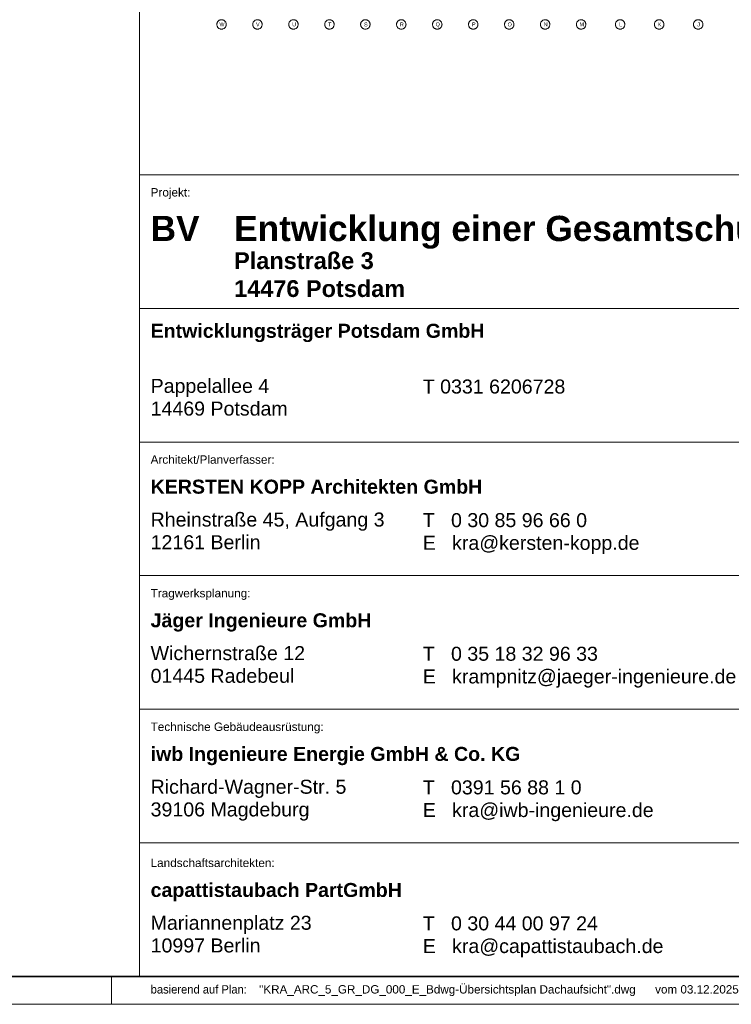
# Model space of a CAD drawing. Extents: x -720 to 300, y 62 to 1112.
# Tile 17 of 60: x 94 to 222, y 62 to 239. Entities that reach past the tile are written whole.
import ezdxf
from ezdxf.lldxf.tags import DXFTag

# ---------------------------------------------------------------- set-up
doc = ezdxf.new("R2010")
doc.units = 0
for name, color, linetype, lineweight in [('iwb_Plankopf Linie', 7, 'Continuous', 13), ('iwb_Plankopf Rahmen', 7, 'Continuous', 35), ('iwb_Plankopf Text', 7, 'Continuous', 18), ('PK_LP_Achsen', 7, 'STRICHPUNKT2', 5)]:
    doc.layers.add(name, color=color, linetype=linetype, lineweight=lineweight)
doc.layers.add('PK_LP_T06', color=7, linetype='Continuous', lineweight=9, true_color=0xb2b200)
doc.styles.add('Plankopf', font='arial.ttf')
doc.styles.get("Standard").update_dxf_attribs({"font": 'ARIALN.TTF'})
tags = doc.linetypes.add('STRICHPUNKT2', pattern=[12.7, 6.35, -3.175, 0, -3.175]).pattern_tags.tags
tags[10:11] = [DXFTag(74, 4), DXFTag(75, 0), DXFTag(340, '0'), DXFTag(46, 0.0), DXFTag(50, 0.0), DXFTag(44, 0.0), DXFTag(45, 0.0)]
tags[8:9] = [DXFTag(74, 4), DXFTag(75, 0), DXFTag(340, '0'), DXFTag(46, 0.0), DXFTag(50, 0.0), DXFTag(44, 0.0), DXFTag(45, 0.0)]
tags[6:7] = [DXFTag(74, 4), DXFTag(75, 0), DXFTag(340, '0'), DXFTag(46, 0.0), DXFTag(50, 0.0), DXFTag(44, 0.0), DXFTag(45, 0.0)]
tags[4:5] = [DXFTag(74, 4), DXFTag(75, 0), DXFTag(340, '0'), DXFTag(46, 0.0), DXFTag(50, 0.0), DXFTag(44, 0.0), DXFTag(45, 0.0)]

# ---------------------------------------------------------------- blocks, each defined once
blk = doc.blocks.new('Blockreferenz-A06DN9TZMF')
at = {"layer": 'PK_LP_Achsen', "linetype": 'ByBlock', "ltscale": 0.13}
for p, q in [((129.28, 238.69), (129.3, 238.77)), ((129.3, 238.77), (129.34, 238.84)), ((129.34, 238.84), (129.38, 238.91)), ((129.38, 238.91), (129.43, 238.98)), ((129.43, 238.98), (129.49, 239.04)), ((129.49, 239.04), (129.55, 239.1)), ((129.55, 239.1), (129.62, 239.15)), ((129.62, 239.15), (129.69, 239.19)), ((129.69, 239.19), (129.76, 239.23)), ((129.76, 239.23), (129.84, 239.25)), ((129.84, 239.25), (129.92, 239.27)), ((129.92, 239.27), (130.01, 239.29)), ((130.01, 239.29), (130.09, 239.29)), ((130.09, 239.29), (130.17, 239.29)), ((130.17, 239.29), (130.25, 239.27)), ((130.25, 239.27), (130.34, 239.25)), ((130.34, 239.25), (130.41, 239.23)), ((130.41, 239.23), (130.49, 239.19)), ((130.49, 239.19), (130.56, 239.15)), ((130.56, 239.15), (130.63, 239.1)), ((130.63, 239.1), (130.69, 239.04)), ((130.69, 239.04), (130.75, 238.98)), ((130.75, 238.98), (130.8, 238.91)), ((130.8, 238.91), (130.84, 238.84)), ((130.84, 238.84), (130.87, 238.77)), ((130.87, 238.77), (130.9, 238.69)), ((135.74, 238.69), (135.76, 238.77)), ((135.76, 238.77), (135.8, 238.84)), ((135.8, 238.84), (135.84, 238.91)), ((135.84, 238.91), (135.89, 238.98)), ((135.89, 238.98), (135.95, 239.04)), ((135.95, 239.04), (136.01, 239.1)), ((136.01, 239.1), (136.08, 239.15)), ((136.08, 239.15), (136.15, 239.19)), ((136.15, 239.19), (136.22, 239.23)), ((136.22, 239.23), (136.3, 239.25)), ((136.3, 239.25), (136.38, 239.27)), ((136.38, 239.27), (136.47, 239.29)), ((136.47, 239.29), (136.55, 239.29)), ((136.55, 239.29), (136.63, 239.29)), ((136.63, 239.29), (136.71, 239.27)), ((136.71, 239.27), (136.8, 239.25)), ((136.8, 239.25), (136.87, 239.23)), ((136.87, 239.23), (136.95, 239.19)), ((136.95, 239.19), (137.02, 239.15)), ((137.02, 239.15), (137.09, 239.1)), ((137.09, 239.1), (137.15, 239.04)), ((137.15, 239.04), (137.21, 238.98)), ((137.21, 238.98), (137.26, 238.91)), ((137.26, 238.91), (137.3, 238.84)), ((137.3, 238.84), (137.33, 238.77)), ((137.33, 238.77), (137.36, 238.69)), ((142.2, 238.69), (142.22, 238.77)), ((142.22, 238.77), (142.26, 238.84)), ((142.26, 238.84), (142.3, 238.91)), ((142.3, 238.91), (142.35, 238.98)), ((142.35, 238.98), (142.41, 239.04)), ((142.41, 239.04), (142.47, 239.1)), ((142.47, 239.1), (142.54, 239.15)), ((142.54, 239.15), (142.61, 239.19)), ((142.61, 239.19), (142.68, 239.23)), ((142.68, 239.23), (142.76, 239.25)), ((142.76, 239.25), (142.84, 239.27)), ((142.84, 239.27), (142.93, 239.29)), ((142.93, 239.29), (143.01, 239.29)), ((143.01, 239.29), (143.09, 239.29)), ((143.09, 239.29), (143.17, 239.27)), ((143.17, 239.27), (143.26, 239.25)), ((143.26, 239.25), (143.33, 239.23)), ((143.33, 239.23), (143.41, 239.19)), ((143.41, 239.19), (143.48, 239.15)), ((143.48, 239.15), (143.55, 239.1)), ((143.55, 239.1), (143.61, 239.04)), ((143.61, 239.04), (143.67, 238.98)), ((143.67, 238.98), (143.72, 238.91)), ((143.72, 238.91), (143.76, 238.84)), ((143.76, 238.84), (143.79, 238.77)), ((143.79, 238.77), (143.82, 238.69)), ((148.66, 238.69), (148.68, 238.77)), ((148.68, 238.77), (148.72, 238.84)), ((148.72, 238.84), (148.76, 238.91)), ((148.76, 238.91), (148.81, 238.98)), ((148.81, 238.98), (148.87, 239.04)), ((148.87, 239.04), (148.93, 239.1)), ((148.93, 239.1), (149, 239.15)), ((149, 239.15), (149.07, 239.19)), ((149.07, 239.19), (149.14, 239.23)), ((149.14, 239.23), (149.22, 239.25)), ((149.22, 239.25), (149.3, 239.27)), ((149.3, 239.27), (149.39, 239.29)), ((149.39, 239.29), (149.47, 239.29)), ((149.47, 239.29), (149.55, 239.29)), ((149.55, 239.29), (149.63, 239.27)), ((149.63, 239.27), (149.72, 239.25)), ((149.72, 239.25), (149.79, 239.23)), ((149.79, 239.23), (149.87, 239.19)), ((149.87, 239.19), (149.94, 239.15)), ((149.94, 239.15), (150.01, 239.1)), ((150.01, 239.1), (150.07, 239.04)), ((150.07, 239.04), (150.13, 238.98)), ((150.13, 238.98), (150.18, 238.91)), ((150.18, 238.91), (150.22, 238.84)), ((150.22, 238.84), (150.25, 238.77)), ((150.25, 238.77), (150.28, 238.69)), ((155.12, 238.69), (155.14, 238.77)), ((155.14, 238.77), (155.18, 238.84)), ((155.18, 238.84), (155.22, 238.91)), ((155.22, 238.91), (155.27, 238.98)), ((155.27, 238.98), (155.33, 239.04)), ((155.33, 239.04), (155.39, 239.1)), ((155.39, 239.1), (155.46, 239.15)), ((155.46, 239.15), (155.53, 239.19)), ((155.53, 239.19), (155.6, 239.23)), ((155.6, 239.23), (155.68, 239.25)), ((155.68, 239.25), (155.76, 239.27)), ((155.76, 239.27), (155.85, 239.29)), ((155.85, 239.29), (155.93, 239.29)), ((155.93, 239.29), (156.01, 239.29)), ((156.01, 239.29), (156.09, 239.27)), ((156.09, 239.27), (156.18, 239.25)), ((156.18, 239.25), (156.25, 239.23)), ((156.25, 239.23), (156.33, 239.19)), ((156.33, 239.19), (156.4, 239.15)), ((156.4, 239.15), (156.47, 239.1)), ((156.47, 239.1), (156.53, 239.04)), ((156.53, 239.04), (156.59, 238.98)), ((156.59, 238.98), (156.64, 238.91)), ((156.64, 238.91), (156.68, 238.84)), ((156.68, 238.84), (156.71, 238.77)), ((156.71, 238.77), (156.74, 238.69)), ((161.58, 238.69), (161.6, 238.77)), ((161.6, 238.77), (161.64, 238.84)), ((161.64, 238.84), (161.68, 238.91)), ((161.68, 238.91), (161.73, 238.98)), ((161.73, 238.98), (161.79, 239.04)), ((161.79, 239.04), (161.85, 239.1)), ((161.85, 239.1), (161.92, 239.15)), ((161.92, 239.15), (161.99, 239.19)), ((161.99, 239.19), (162.06, 239.23)), ((162.06, 239.23), (162.14, 239.25)), ((162.14, 239.25), (162.22, 239.27)), ((162.22, 239.27), (162.31, 239.29)), ((162.31, 239.29), (162.39, 239.29)), ((162.39, 239.29), (162.47, 239.29)), ((162.47, 239.29), (162.55, 239.27)), ((162.55, 239.27), (162.64, 239.25)), ((162.64, 239.25), (162.71, 239.23)), ((162.71, 239.23), (162.79, 239.19)), ((162.79, 239.19), (162.86, 239.15)), ((162.86, 239.15), (162.93, 239.1)), ((162.93, 239.1), (162.99, 239.04)), ((162.99, 239.04), (163.05, 238.98)), ((163.05, 238.98), (163.1, 238.91)), ((163.1, 238.91), (163.14, 238.84)), ((163.14, 238.84), (163.17, 238.77)), ((163.17, 238.77), (163.2, 238.69)), ((168.04, 238.69), (168.06, 238.77)), ((168.06, 238.77), (168.1, 238.84)), ((168.1, 238.84), (168.14, 238.91)), ((168.14, 238.91), (168.19, 238.98)), ((168.19, 238.98), (168.25, 239.04)), ((168.25, 239.04), (168.31, 239.1)), ((168.31, 239.1), (168.38, 239.15)), ((168.38, 239.15), (168.45, 239.19)), ((168.45, 239.19), (168.52, 239.23)), ((168.52, 239.23), (168.6, 239.25)), ((168.6, 239.25), (168.68, 239.27)), ((168.68, 239.27), (168.77, 239.29)), ((168.77, 239.29), (168.85, 239.29)), ((168.85, 239.29), (168.93, 239.29)), ((168.93, 239.29), (169.01, 239.27)), ((169.01, 239.27), (169.1, 239.25)), ((169.1, 239.25), (169.17, 239.23)), ((169.17, 239.23), (169.25, 239.19)), ((169.25, 239.19), (169.32, 239.15)), ((169.32, 239.15), (169.39, 239.1)), ((169.39, 239.1), (169.45, 239.04)), ((169.45, 239.04), (169.51, 238.98)), ((169.51, 238.98), (169.56, 238.91)), ((169.56, 238.91), (169.6, 238.84)), ((169.6, 238.84), (169.63, 238.77)), ((169.63, 238.77), (169.66, 238.69)), ((174.5, 238.69), (174.52, 238.77)), ((174.52, 238.77), (174.56, 238.84)), ((174.56, 238.84), (174.6, 238.91)), ((174.6, 238.91), (174.65, 238.98)), ((174.65, 238.98), (174.71, 239.04)), ((174.71, 239.04), (174.77, 239.1)), ((174.77, 239.1), (174.84, 239.15)), ((174.84, 239.15), (174.91, 239.19)), ((174.91, 239.19), (174.98, 239.23)), ((174.98, 239.23), (175.06, 239.25)), ((175.06, 239.25), (175.14, 239.27)), ((175.14, 239.27), (175.23, 239.29)), ((175.23, 239.29), (175.31, 239.29)), ((175.31, 239.29), (175.39, 239.29)), ((175.39, 239.29), (175.47, 239.27)), ((175.47, 239.27), (175.56, 239.25)), ((175.56, 239.25), (175.63, 239.23)), ((175.63, 239.23), (175.71, 239.19)), ((175.71, 239.19), (175.78, 239.15)), ((175.78, 239.15), (175.85, 239.1)), ((175.85, 239.1), (175.91, 239.04)), ((175.91, 239.04), (175.97, 238.98)), ((175.97, 238.98), (176.02, 238.91)), ((176.02, 238.91), (176.06, 238.84)), ((176.06, 238.84), (176.09, 238.77)), ((176.09, 238.77), (176.12, 238.69)), ((180.96, 238.69), (180.98, 238.77)), ((180.98, 238.77), (181.02, 238.84)), ((181.02, 238.84), (181.06, 238.91)), ((181.06, 238.91), (181.11, 238.98)), ((181.11, 238.98), (181.17, 239.04)), ((181.17, 239.04), (181.23, 239.1)), ((181.23, 239.1), (181.3, 239.15)), ((181.3, 239.15), (181.37, 239.19)), ((181.37, 239.19), (181.44, 239.23)), ((181.44, 239.23), (181.52, 239.25)), ((181.52, 239.25), (181.6, 239.27)), ((181.6, 239.27), (181.69, 239.29)), ((181.69, 239.29), (181.77, 239.29)), ((181.77, 239.29), (181.85, 239.29)), ((181.85, 239.29), (181.93, 239.27)), ((181.93, 239.27), (182.02, 239.25)), ((182.02, 239.25), (182.09, 239.23)), ((182.09, 239.23), (182.17, 239.19)), ((182.17, 239.19), (182.24, 239.15)), ((182.24, 239.15), (182.31, 239.1)), ((182.31, 239.1), (182.37, 239.04)), ((182.37, 239.04), (182.43, 238.98)), ((182.43, 238.98), (182.48, 238.91)), ((182.48, 238.91), (182.52, 238.84)), ((182.52, 238.84), (182.55, 238.77)), ((182.55, 238.77), (182.58, 238.69)), ((187.42, 238.69), (187.44, 238.77)), ((187.44, 238.77), (187.48, 238.84)), ((187.48, 238.84), (187.52, 238.91)), ((187.52, 238.91), (187.57, 238.98)), ((187.57, 238.98), (187.63, 239.04)), ((187.63, 239.04), (187.69, 239.1)), ((187.69, 239.1), (187.76, 239.15)), ((187.76, 239.15), (187.83, 239.19)), ((187.83, 239.19), (187.9, 239.23)), ((187.9, 239.23), (187.98, 239.25)), ((187.98, 239.25), (188.06, 239.27)), ((188.06, 239.27), (188.15, 239.29)), ((188.15, 239.29), (188.23, 239.29)), ((188.23, 239.29), (188.31, 239.29)), ((188.31, 239.29), (188.39, 239.27)), ((188.39, 239.27), (188.48, 239.25)), ((188.48, 239.25), (188.55, 239.23)), ((188.55, 239.23), (188.63, 239.19)), ((188.63, 239.19), (188.7, 239.15)), ((188.7, 239.15), (188.77, 239.1)), ((188.77, 239.1), (188.83, 239.04)), ((188.83, 239.04), (188.89, 238.98)), ((188.89, 238.98), (188.94, 238.91)), ((188.94, 238.91), (188.98, 238.84)), ((188.98, 238.84), (189.01, 238.77)), ((189.01, 238.77), (189.04, 238.69)), ((193.88, 238.69), (193.9, 238.77)), ((193.9, 238.77), (193.94, 238.84)), ((193.94, 238.84), (193.98, 238.91)), ((193.98, 238.91), (194.03, 238.98)), ((194.03, 238.98), (194.09, 239.04)), ((194.09, 239.04), (194.15, 239.1)), ((194.15, 239.1), (194.22, 239.15)), ((194.22, 239.15), (194.29, 239.19)), ((194.29, 239.19), (194.36, 239.23)), ((194.36, 239.23), (194.44, 239.25)), ((194.44, 239.25), (194.52, 239.27)), ((194.52, 239.27), (194.61, 239.29)), ((194.61, 239.29), (194.69, 239.29)), ((194.69, 239.29), (194.77, 239.29)), ((194.77, 239.29), (194.85, 239.27)), ((194.85, 239.27), (194.94, 239.25)), ((194.94, 239.25), (195.01, 239.23)), ((195.01, 239.23), (195.09, 239.19)), ((195.09, 239.19), (195.16, 239.15)), ((195.16, 239.15), (195.23, 239.1)), ((195.23, 239.1), (195.29, 239.04)), ((195.29, 239.04), (195.35, 238.98)), ((195.35, 238.98), (195.4, 238.91)), ((195.4, 238.91), (195.44, 238.84)), ((195.44, 238.84), (195.47, 238.77)), ((195.47, 238.77), (195.5, 238.69)), ((200.89, 238.69), (200.92, 238.77)), ((200.92, 238.77), (200.95, 238.84)), ((200.95, 238.84), (200.99, 238.91)), ((200.99, 238.91), (201.04, 238.98)), ((201.04, 238.98), (201.1, 239.04)), ((201.1, 239.04), (201.16, 239.1)), ((201.16, 239.1), (201.23, 239.15)), ((201.23, 239.15), (201.3, 239.19)), ((201.3, 239.19), (201.38, 239.23)), ((201.38, 239.23), (201.45, 239.25)), ((201.45, 239.25), (201.54, 239.27)), ((201.54, 239.27), (201.62, 239.29)), ((201.62, 239.29), (201.7, 239.29)), ((201.7, 239.29), (201.78, 239.29)), ((201.78, 239.29), (201.87, 239.27)), ((201.87, 239.27), (201.95, 239.25)), ((201.95, 239.25), (202.03, 239.23)), ((202.03, 239.23), (202.1, 239.19)), ((202.1, 239.19), (202.17, 239.15)), ((202.17, 239.15), (202.24, 239.1)), ((202.24, 239.1), (202.3, 239.04)), ((202.3, 239.04), (202.36, 238.98)), ((202.36, 238.98), (202.41, 238.91)), ((202.41, 238.91), (202.45, 238.84)), ((202.45, 238.84), (202.49, 238.77)), ((202.49, 238.77), (202.51, 238.69)), ((207.9, 238.69), (207.93, 238.77)), ((207.93, 238.77), (207.96, 238.84)), ((207.96, 238.84), (208.01, 238.91)), ((208.01, 238.91), (208.06, 238.98)), ((208.06, 238.98), (208.11, 239.04)), ((208.11, 239.04), (208.17, 239.1)), ((208.17, 239.1), (208.24, 239.15)), ((208.24, 239.15), (208.31, 239.19)), ((208.31, 239.19), (208.39, 239.23)), ((208.39, 239.23), (208.47, 239.25)), ((208.47, 239.25), (208.55, 239.27)), ((208.55, 239.27), (208.63, 239.29)), ((208.63, 239.29), (208.71, 239.29)), ((208.71, 239.29), (208.8, 239.29)), ((208.8, 239.29), (208.88, 239.27)), ((208.88, 239.27), (208.96, 239.25)), ((208.96, 239.25), (209.04, 239.23)), ((209.04, 239.23), (209.11, 239.19)), ((209.11, 239.19), (209.19, 239.15)), ((209.19, 239.15), (209.25, 239.1)), ((209.25, 239.1), (209.31, 239.04)), ((209.31, 239.04), (209.37, 238.98)), ((209.37, 238.98), (209.42, 238.91)), ((209.42, 238.91), (209.46, 238.84)), ((209.46, 238.84), (209.5, 238.77)), ((209.5, 238.77), (209.53, 238.69)), ((214.91, 238.69), (214.94, 238.77)), ((214.94, 238.77), (214.98, 238.84)), ((214.98, 238.84), (215.02, 238.91)), ((215.02, 238.91), (215.07, 238.98)), ((215.07, 238.98), (215.12, 239.04)), ((215.12, 239.04), (215.19, 239.1)), ((215.19, 239.1), (215.25, 239.15)), ((215.25, 239.15), (215.33, 239.19)), ((215.33, 239.19), (215.4, 239.23)), ((215.4, 239.23), (215.48, 239.25)), ((215.48, 239.25), (215.56, 239.27)), ((215.56, 239.27), (215.64, 239.29)), ((215.64, 239.29), (215.73, 239.29)), ((215.73, 239.29), (215.81, 239.29)), ((215.81, 239.29), (215.89, 239.27)), ((215.89, 239.27), (215.97, 239.25)), ((215.97, 239.25), (216.05, 239.23)), ((216.05, 239.23), (216.13, 239.19)), ((216.13, 239.19), (216.2, 239.15)), ((216.2, 239.15), (216.27, 239.1)), ((216.27, 239.1), (216.33, 239.04)), ((216.33, 239.04), (216.38, 238.98)), ((216.38, 238.98), (216.43, 238.91)), ((216.43, 238.91), (216.48, 238.84)), ((216.48, 238.84), (216.51, 238.77)), ((216.51, 238.77), (216.54, 238.69)), ((129.24, 238.52), (129.25, 238.61)), ((129.24, 238.44), (129.24, 238.52)), ((129.24, 238.36), (129.24, 238.44)), ((129.25, 238.28), (129.24, 238.36)), ((129.25, 238.61), (129.28, 238.69)), ((129.28, 238.19), (129.25, 238.28)), ((129.3, 238.12), (129.28, 238.19)), ((129.34, 238.04), (129.3, 238.12)), ((129.38, 237.97), (129.34, 238.04)), ((129.43, 237.9), (129.38, 237.97)), ((129.49, 237.84), (129.43, 237.9)), ((129.55, 237.78), (129.49, 237.84)), ((129.62, 237.73), (129.55, 237.78)), ((129.69, 237.69), (129.62, 237.73)), ((129.76, 237.66), (129.69, 237.69)), ((129.84, 237.63), (129.76, 237.66)), ((129.92, 237.61), (129.84, 237.63)), ((130.01, 237.6), (129.92, 237.61)), ((130.09, 237.59), (130.01, 237.6)), ((130.17, 237.6), (130.09, 237.59)), ((130.25, 237.61), (130.17, 237.6)), ((130.34, 237.63), (130.25, 237.61)), ((130.41, 237.66), (130.34, 237.63)), ((130.49, 237.69), (130.41, 237.66)), ((130.56, 237.73), (130.49, 237.69)), ((130.63, 237.78), (130.56, 237.73)), ((130.69, 237.84), (130.63, 237.78)), ((130.75, 237.9), (130.69, 237.84)), ((130.8, 237.97), (130.75, 237.9)), ((130.84, 238.04), (130.8, 237.97)), ((130.87, 238.12), (130.84, 238.04)), ((130.9, 238.19), (130.87, 238.12)), ((130.9, 238.69), (130.92, 238.61)), ((130.92, 238.28), (130.9, 238.19)), ((130.92, 238.61), (130.93, 238.52)), ((130.93, 238.36), (130.92, 238.28)), ((130.93, 238.52), (130.94, 238.44)), ((130.94, 238.44), (130.93, 238.36)), ((135.7, 238.52), (135.71, 238.61)), ((135.7, 238.44), (135.7, 238.52)), ((135.7, 238.36), (135.7, 238.44)), ((135.71, 238.28), (135.7, 238.36)), ((135.71, 238.61), (135.74, 238.69)), ((135.74, 238.19), (135.71, 238.28)), ((135.76, 238.12), (135.74, 238.19)), ((135.8, 238.04), (135.76, 238.12)), ((135.84, 237.97), (135.8, 238.04)), ((135.89, 237.9), (135.84, 237.97)), ((135.95, 237.84), (135.89, 237.9)), ((136.01, 237.78), (135.95, 237.84)), ((136.08, 237.73), (136.01, 237.78)), ((136.15, 237.69), (136.08, 237.73)), ((136.22, 237.66), (136.15, 237.69)), ((136.3, 237.63), (136.22, 237.66)), ((136.38, 237.61), (136.3, 237.63)), ((136.47, 237.6), (136.38, 237.61)), ((136.55, 237.59), (136.47, 237.6)), ((136.63, 237.6), (136.55, 237.59)), ((136.71, 237.61), (136.63, 237.6)), ((136.8, 237.63), (136.71, 237.61)), ((136.87, 237.66), (136.8, 237.63)), ((136.95, 237.69), (136.87, 237.66)), ((137.02, 237.73), (136.95, 237.69)), ((137.09, 237.78), (137.02, 237.73)), ((137.15, 237.84), (137.09, 237.78)), ((137.21, 237.9), (137.15, 237.84)), ((137.26, 237.97), (137.21, 237.9)), ((137.3, 238.04), (137.26, 237.97)), ((137.33, 238.12), (137.3, 238.04)), ((137.36, 238.19), (137.33, 238.12)), ((137.36, 238.69), (137.38, 238.61)), ((137.38, 238.28), (137.36, 238.19)), ((137.38, 238.61), (137.39, 238.52)), ((137.39, 238.36), (137.38, 238.28)), ((137.39, 238.52), (137.4, 238.44)), ((137.4, 238.44), (137.39, 238.36)), ((142.16, 238.52), (142.17, 238.61)), ((142.16, 238.44), (142.16, 238.52)), ((142.16, 238.36), (142.16, 238.44)), ((142.17, 238.28), (142.16, 238.36)), ((142.17, 238.61), (142.2, 238.69)), ((142.2, 238.19), (142.17, 238.28)), ((142.22, 238.12), (142.2, 238.19)), ((142.26, 238.04), (142.22, 238.12)), ((142.3, 237.97), (142.26, 238.04)), ((142.35, 237.9), (142.3, 237.97)), ((142.41, 237.84), (142.35, 237.9)), ((142.47, 237.78), (142.41, 237.84)), ((142.54, 237.73), (142.47, 237.78)), ((142.61, 237.69), (142.54, 237.73)), ((142.68, 237.66), (142.61, 237.69)), ((142.76, 237.63), (142.68, 237.66)), ((142.84, 237.61), (142.76, 237.63)), ((142.93, 237.6), (142.84, 237.61)), ((143.01, 237.59), (142.93, 237.6)), ((143.09, 237.6), (143.01, 237.59)), ((143.17, 237.61), (143.09, 237.6)), ((143.26, 237.63), (143.17, 237.61)), ((143.33, 237.66), (143.26, 237.63)), ((143.41, 237.69), (143.33, 237.66)), ((143.48, 237.73), (143.41, 237.69)), ((143.55, 237.78), (143.48, 237.73)), ((143.61, 237.84), (143.55, 237.78)), ((143.67, 237.9), (143.61, 237.84)), ((143.72, 237.97), (143.67, 237.9)), ((143.76, 238.04), (143.72, 237.97)), ((143.79, 238.12), (143.76, 238.04)), ((143.82, 238.19), (143.79, 238.12)), ((143.82, 238.69), (143.84, 238.61)), ((143.84, 238.28), (143.82, 238.19)), ((143.84, 238.61), (143.85, 238.52)), ((143.85, 238.36), (143.84, 238.28)), ((143.85, 238.52), (143.86, 238.44)), ((143.86, 238.44), (143.85, 238.36)), ((148.62, 238.52), (148.63, 238.61)), ((148.62, 238.44), (148.62, 238.52)), ((148.62, 238.36), (148.62, 238.44)), ((148.63, 238.28), (148.62, 238.36)), ((148.63, 238.61), (148.66, 238.69)), ((148.66, 238.19), (148.63, 238.28)), ((148.68, 238.12), (148.66, 238.19)), ((148.72, 238.04), (148.68, 238.12)), ((148.76, 237.97), (148.72, 238.04)), ((148.81, 237.9), (148.76, 237.97)), ((148.87, 237.84), (148.81, 237.9)), ((148.93, 237.78), (148.87, 237.84)), ((149, 237.73), (148.93, 237.78)), ((149.07, 237.69), (149, 237.73)), ((149.14, 237.66), (149.07, 237.69)), ((149.22, 237.63), (149.14, 237.66)), ((149.3, 237.61), (149.22, 237.63)), ((149.39, 237.6), (149.3, 237.61)), ((149.47, 237.59), (149.39, 237.6)), ((149.55, 237.6), (149.47, 237.59)), ((149.63, 237.61), (149.55, 237.6)), ((149.72, 237.63), (149.63, 237.61)), ((149.79, 237.66), (149.72, 237.63)), ((149.87, 237.69), (149.79, 237.66)), ((149.94, 237.73), (149.87, 237.69)), ((150.01, 237.78), (149.94, 237.73)), ((150.07, 237.84), (150.01, 237.78)), ((150.13, 237.9), (150.07, 237.84)), ((150.18, 237.97), (150.13, 237.9)), ((150.22, 238.04), (150.18, 237.97)), ((150.25, 238.12), (150.22, 238.04)), ((150.28, 238.19), (150.25, 238.12)), ((150.28, 238.69), (150.3, 238.61)), ((150.3, 238.28), (150.28, 238.19)), ((150.3, 238.61), (150.31, 238.52)), ((150.31, 238.36), (150.3, 238.28)), ((150.31, 238.52), (150.32, 238.44)), ((150.32, 238.44), (150.31, 238.36)), ((155.08, 238.52), (155.09, 238.61)), ((155.08, 238.44), (155.08, 238.52)), ((155.08, 238.36), (155.08, 238.44)), ((155.09, 238.28), (155.08, 238.36)), ((155.09, 238.61), (155.12, 238.69)), ((155.12, 238.19), (155.09, 238.28)), ((155.14, 238.12), (155.12, 238.19)), ((155.18, 238.04), (155.14, 238.12)), ((155.22, 237.97), (155.18, 238.04)), ((155.27, 237.9), (155.22, 237.97)), ((155.33, 237.84), (155.27, 237.9)), ((155.39, 237.78), (155.33, 237.84)), ((155.46, 237.73), (155.39, 237.78)), ((155.53, 237.69), (155.46, 237.73)), ((155.6, 237.66), (155.53, 237.69)), ((155.68, 237.63), (155.6, 237.66)), ((155.76, 237.61), (155.68, 237.63)), ((155.85, 237.6), (155.76, 237.61)), ((155.93, 237.59), (155.85, 237.6)), ((156.01, 237.6), (155.93, 237.59)), ((156.09, 237.61), (156.01, 237.6)), ((156.18, 237.63), (156.09, 237.61)), ((156.25, 237.66), (156.18, 237.63)), ((156.33, 237.69), (156.25, 237.66)), ((156.4, 237.73), (156.33, 237.69)), ((156.47, 237.78), (156.4, 237.73)), ((156.53, 237.84), (156.47, 237.78)), ((156.59, 237.9), (156.53, 237.84)), ((156.64, 237.97), (156.59, 237.9)), ((156.68, 238.04), (156.64, 237.97)), ((156.71, 238.12), (156.68, 238.04)), ((156.74, 238.19), (156.71, 238.12)), ((156.74, 238.69), (156.76, 238.61)), ((156.76, 238.28), (156.74, 238.19)), ((156.76, 238.61), (156.77, 238.52)), ((156.77, 238.36), (156.76, 238.28)), ((156.77, 238.52), (156.78, 238.44)), ((156.78, 238.44), (156.77, 238.36)), ((161.54, 238.52), (161.55, 238.61)), ((161.54, 238.44), (161.54, 238.52)), ((161.54, 238.36), (161.54, 238.44)), ((161.55, 238.28), (161.54, 238.36)), ((161.55, 238.61), (161.58, 238.69)), ((161.58, 238.19), (161.55, 238.28)), ((161.6, 238.12), (161.58, 238.19)), ((161.64, 238.04), (161.6, 238.12)), ((161.68, 237.97), (161.64, 238.04)), ((161.73, 237.9), (161.68, 237.97)), ((161.79, 237.84), (161.73, 237.9)), ((161.85, 237.78), (161.79, 237.84)), ((161.92, 237.73), (161.85, 237.78)), ((161.99, 237.69), (161.92, 237.73)), ((162.06, 237.66), (161.99, 237.69)), ((162.14, 237.63), (162.06, 237.66)), ((162.22, 237.61), (162.14, 237.63)), ((162.31, 237.6), (162.22, 237.61)), ((162.39, 237.59), (162.31, 237.6)), ((162.47, 237.6), (162.39, 237.59)), ((162.55, 237.61), (162.47, 237.6)), ((162.64, 237.63), (162.55, 237.61)), ((162.71, 237.66), (162.64, 237.63)), ((162.79, 237.69), (162.71, 237.66)), ((162.86, 237.73), (162.79, 237.69)), ((162.93, 237.78), (162.86, 237.73)), ((162.99, 237.84), (162.93, 237.78)), ((163.05, 237.9), (162.99, 237.84)), ((163.1, 237.97), (163.05, 237.9)), ((163.14, 238.04), (163.1, 237.97)), ((163.17, 238.12), (163.14, 238.04)), ((163.2, 238.19), (163.17, 238.12)), ((163.2, 238.69), (163.22, 238.61)), ((163.22, 238.28), (163.2, 238.19)), ((163.22, 238.61), (163.23, 238.52)), ((163.23, 238.36), (163.22, 238.28)), ((163.23, 238.52), (163.24, 238.44)), ((163.24, 238.44), (163.23, 238.36)), ((168, 238.52), (168.01, 238.61)), ((168, 238.44), (168, 238.52)), ((168, 238.36), (168, 238.44)), ((168.01, 238.28), (168, 238.36)), ((168.01, 238.61), (168.04, 238.69)), ((168.04, 238.19), (168.01, 238.28)), ((168.06, 238.12), (168.04, 238.19)), ((168.1, 238.04), (168.06, 238.12)), ((168.14, 237.97), (168.1, 238.04)), ((168.19, 237.9), (168.14, 237.97)), ((168.25, 237.84), (168.19, 237.9)), ((168.31, 237.78), (168.25, 237.84)), ((168.38, 237.73), (168.31, 237.78)), ((168.45, 237.69), (168.38, 237.73)), ((168.52, 237.66), (168.45, 237.69)), ((168.6, 237.63), (168.52, 237.66)), ((168.68, 237.61), (168.6, 237.63)), ((168.77, 237.6), (168.68, 237.61)), ((168.85, 237.59), (168.77, 237.6)), ((168.93, 237.6), (168.85, 237.59)), ((169.01, 237.61), (168.93, 237.6)), ((169.1, 237.63), (169.01, 237.61)), ((169.17, 237.66), (169.1, 237.63)), ((169.25, 237.69), (169.17, 237.66)), ((169.32, 237.73), (169.25, 237.69)), ((169.39, 237.78), (169.32, 237.73)), ((169.45, 237.84), (169.39, 237.78)), ((169.51, 237.9), (169.45, 237.84)), ((169.56, 237.97), (169.51, 237.9)), ((169.6, 238.04), (169.56, 237.97)), ((169.63, 238.12), (169.6, 238.04)), ((169.66, 238.19), (169.63, 238.12)), ((169.66, 238.69), (169.68, 238.61)), ((169.68, 238.28), (169.66, 238.19)), ((169.68, 238.61), (169.69, 238.52)), ((169.69, 238.36), (169.68, 238.28)), ((169.69, 238.52), (169.7, 238.44)), ((169.7, 238.44), (169.69, 238.36)), ((174.46, 238.52), (174.47, 238.61)), ((174.46, 238.44), (174.46, 238.52)), ((174.46, 238.36), (174.46, 238.44)), ((174.47, 238.28), (174.46, 238.36)), ((174.47, 238.61), (174.5, 238.69)), ((174.5, 238.19), (174.47, 238.28)), ((174.52, 238.12), (174.5, 238.19)), ((174.56, 238.04), (174.52, 238.12)), ((174.6, 237.97), (174.56, 238.04)), ((174.65, 237.9), (174.6, 237.97)), ((174.71, 237.84), (174.65, 237.9)), ((174.77, 237.78), (174.71, 237.84)), ((174.84, 237.73), (174.77, 237.78)), ((174.91, 237.69), (174.84, 237.73)), ((174.98, 237.66), (174.91, 237.69)), ((175.06, 237.63), (174.98, 237.66)), ((175.14, 237.61), (175.06, 237.63)), ((175.23, 237.6), (175.14, 237.61)), ((175.31, 237.59), (175.23, 237.6)), ((175.39, 237.6), (175.31, 237.59)), ((175.47, 237.61), (175.39, 237.6)), ((175.56, 237.63), (175.47, 237.61)), ((175.63, 237.66), (175.56, 237.63)), ((175.71, 237.69), (175.63, 237.66)), ((175.78, 237.73), (175.71, 237.69)), ((175.85, 237.78), (175.78, 237.73)), ((175.91, 237.84), (175.85, 237.78)), ((175.97, 237.9), (175.91, 237.84)), ((176.02, 237.97), (175.97, 237.9)), ((176.06, 238.04), (176.02, 237.97)), ((176.09, 238.12), (176.06, 238.04)), ((176.12, 238.19), (176.09, 238.12)), ((176.12, 238.69), (176.14, 238.61)), ((176.14, 238.28), (176.12, 238.19)), ((176.14, 238.61), (176.15, 238.52)), ((176.15, 238.36), (176.14, 238.28)), ((176.15, 238.52), (176.16, 238.44)), ((176.16, 238.44), (176.15, 238.36)), ((180.92, 238.52), (180.93, 238.61)), ((180.92, 238.44), (180.92, 238.52)), ((180.92, 238.36), (180.92, 238.44)), ((180.93, 238.28), (180.92, 238.36)), ((180.93, 238.61), (180.96, 238.69)), ((180.96, 238.19), (180.93, 238.28)), ((180.98, 238.12), (180.96, 238.19)), ((181.02, 238.04), (180.98, 238.12)), ((181.06, 237.97), (181.02, 238.04)), ((181.11, 237.9), (181.06, 237.97)), ((181.17, 237.84), (181.11, 237.9)), ((181.23, 237.78), (181.17, 237.84)), ((181.3, 237.73), (181.23, 237.78)), ((181.37, 237.69), (181.3, 237.73)), ((181.44, 237.66), (181.37, 237.69)), ((181.52, 237.63), (181.44, 237.66)), ((181.6, 237.61), (181.52, 237.63)), ((181.69, 237.6), (181.6, 237.61)), ((181.77, 237.59), (181.69, 237.6)), ((181.85, 237.6), (181.77, 237.59)), ((181.93, 237.61), (181.85, 237.6)), ((182.02, 237.63), (181.93, 237.61)), ((182.09, 237.66), (182.02, 237.63)), ((182.17, 237.69), (182.09, 237.66)), ((182.24, 237.73), (182.17, 237.69)), ((182.31, 237.78), (182.24, 237.73)), ((182.37, 237.84), (182.31, 237.78)), ((182.43, 237.9), (182.37, 237.84)), ((182.48, 237.97), (182.43, 237.9)), ((182.52, 238.04), (182.48, 237.97)), ((182.55, 238.12), (182.52, 238.04)), ((182.58, 238.19), (182.55, 238.12)), ((182.58, 238.69), (182.6, 238.61)), ((182.6, 238.28), (182.58, 238.19)), ((182.6, 238.61), (182.61, 238.52)), ((182.61, 238.36), (182.6, 238.28)), ((182.61, 238.52), (182.62, 238.44)), ((182.62, 238.44), (182.61, 238.36)), ((187.38, 238.52), (187.39, 238.61)), ((187.38, 238.44), (187.38, 238.52)), ((187.38, 238.36), (187.38, 238.44)), ((187.39, 238.28), (187.38, 238.36)), ((187.39, 238.61), (187.42, 238.69)), ((187.42, 238.19), (187.39, 238.28)), ((187.44, 238.12), (187.42, 238.19)), ((187.48, 238.04), (187.44, 238.12)), ((187.52, 237.97), (187.48, 238.04)), ((187.57, 237.9), (187.52, 237.97)), ((187.63, 237.84), (187.57, 237.9)), ((187.69, 237.78), (187.63, 237.84)), ((187.76, 237.73), (187.69, 237.78)), ((187.83, 237.69), (187.76, 237.73)), ((187.9, 237.66), (187.83, 237.69)), ((187.98, 237.63), (187.9, 237.66)), ((188.06, 237.61), (187.98, 237.63)), ((188.15, 237.6), (188.06, 237.61)), ((188.23, 237.59), (188.15, 237.6)), ((188.31, 237.6), (188.23, 237.59)), ((188.39, 237.61), (188.31, 237.6)), ((188.48, 237.63), (188.39, 237.61)), ((188.55, 237.66), (188.48, 237.63)), ((188.63, 237.69), (188.55, 237.66)), ((188.7, 237.73), (188.63, 237.69)), ((188.77, 237.78), (188.7, 237.73)), ((188.83, 237.84), (188.77, 237.78)), ((188.89, 237.9), (188.83, 237.84)), ((188.94, 237.97), (188.89, 237.9)), ((188.98, 238.04), (188.94, 237.97)), ((189.01, 238.12), (188.98, 238.04)), ((189.04, 238.19), (189.01, 238.12)), ((189.04, 238.69), (189.06, 238.61)), ((189.06, 238.28), (189.04, 238.19)), ((189.06, 238.61), (189.07, 238.52)), ((189.07, 238.36), (189.06, 238.28)), ((189.07, 238.52), (189.08, 238.44)), ((189.08, 238.44), (189.07, 238.36)), ((193.84, 238.52), (193.85, 238.61)), ((193.84, 238.44), (193.84, 238.52)), ((193.84, 238.36), (193.84, 238.44)), ((193.85, 238.28), (193.84, 238.36)), ((193.85, 238.61), (193.88, 238.69)), ((193.88, 238.19), (193.85, 238.28)), ((193.9, 238.12), (193.88, 238.19)), ((193.94, 238.04), (193.9, 238.12)), ((193.98, 237.97), (193.94, 238.04)), ((194.03, 237.9), (193.98, 237.97)), ((194.09, 237.84), (194.03, 237.9)), ((194.15, 237.78), (194.09, 237.84)), ((194.22, 237.73), (194.15, 237.78)), ((194.29, 237.69), (194.22, 237.73)), ((194.36, 237.66), (194.29, 237.69)), ((194.44, 237.63), (194.36, 237.66)), ((194.52, 237.61), (194.44, 237.63)), ((194.61, 237.6), (194.52, 237.61)), ((194.69, 237.59), (194.61, 237.6)), ((194.77, 237.6), (194.69, 237.59)), ((194.85, 237.61), (194.77, 237.6)), ((194.94, 237.63), (194.85, 237.61)), ((195.01, 237.66), (194.94, 237.63)), ((195.09, 237.69), (195.01, 237.66)), ((195.16, 237.73), (195.09, 237.69)), ((195.23, 237.78), (195.16, 237.73)), ((195.29, 237.84), (195.23, 237.78)), ((195.35, 237.9), (195.29, 237.84)), ((195.4, 237.97), (195.35, 237.9)), ((195.44, 238.04), (195.4, 237.97)), ((195.47, 238.12), (195.44, 238.04)), ((195.5, 238.19), (195.47, 238.12)), ((195.5, 238.69), (195.52, 238.61)), ((195.52, 238.28), (195.5, 238.19)), ((195.52, 238.61), (195.53, 238.52)), ((195.53, 238.36), (195.52, 238.28)), ((195.53, 238.52), (195.54, 238.44)), ((195.54, 238.44), (195.53, 238.36)), ((200.85, 238.44), (200.86, 238.52)), ((200.86, 238.36), (200.85, 238.44)), ((200.86, 238.52), (200.87, 238.61)), ((200.87, 238.28), (200.86, 238.36)), ((200.87, 238.61), (200.89, 238.69)), ((200.89, 238.19), (200.87, 238.28)), ((200.92, 238.12), (200.89, 238.19)), ((200.95, 238.04), (200.92, 238.12)), ((200.99, 237.97), (200.95, 238.04)), ((201.04, 237.9), (200.99, 237.97)), ((201.1, 237.84), (201.04, 237.9)), ((201.16, 237.78), (201.1, 237.84)), ((201.23, 237.73), (201.16, 237.78)), ((201.3, 237.69), (201.23, 237.73)), ((201.38, 237.66), (201.3, 237.69)), ((201.45, 237.63), (201.38, 237.66)), ((201.54, 237.61), (201.45, 237.63)), ((201.62, 237.6), (201.54, 237.61)), ((201.7, 237.59), (201.62, 237.6)), ((201.78, 237.6), (201.7, 237.59)), ((201.87, 237.61), (201.78, 237.6)), ((201.95, 237.63), (201.87, 237.61)), ((202.03, 237.66), (201.95, 237.63)), ((202.1, 237.69), (202.03, 237.66)), ((202.17, 237.73), (202.1, 237.69)), ((202.24, 237.78), (202.17, 237.73)), ((202.3, 237.84), (202.24, 237.78)), ((202.36, 237.9), (202.3, 237.84)), ((202.41, 237.97), (202.36, 237.9)), ((202.45, 238.04), (202.41, 237.97)), ((202.49, 238.12), (202.45, 238.04)), ((202.51, 238.19), (202.49, 238.12)), ((202.51, 238.69), (202.53, 238.61)), ((202.53, 238.28), (202.51, 238.19)), ((202.53, 238.61), (202.55, 238.52)), ((202.55, 238.36), (202.53, 238.28)), ((202.55, 238.52), (202.55, 238.44)), ((202.55, 238.44), (202.55, 238.36)), ((207.86, 238.44), (207.87, 238.52)), ((207.87, 238.36), (207.86, 238.44)), ((207.87, 238.52), (207.88, 238.61)), ((207.88, 238.28), (207.87, 238.36)), ((207.88, 238.61), (207.9, 238.69)), ((207.9, 238.19), (207.88, 238.28)), ((207.93, 238.12), (207.9, 238.19)), ((207.96, 238.04), (207.93, 238.12)), ((208.01, 237.97), (207.96, 238.04)), ((208.06, 237.9), (208.01, 237.97)), ((208.11, 237.84), (208.06, 237.9)), ((208.17, 237.78), (208.11, 237.84)), ((208.24, 237.73), (208.17, 237.78)), ((208.31, 237.69), (208.24, 237.73)), ((208.39, 237.66), (208.31, 237.69)), ((208.47, 237.63), (208.39, 237.66)), ((208.55, 237.61), (208.47, 237.63)), ((208.63, 237.6), (208.55, 237.61)), ((208.71, 237.59), (208.63, 237.6)), ((208.8, 237.6), (208.71, 237.59)), ((208.88, 237.61), (208.8, 237.6)), ((208.96, 237.63), (208.88, 237.61)), ((209.04, 237.66), (208.96, 237.63)), ((209.11, 237.69), (209.04, 237.66)), ((209.19, 237.73), (209.11, 237.69)), ((209.25, 237.78), (209.19, 237.73)), ((209.31, 237.84), (209.25, 237.78)), ((209.37, 237.9), (209.31, 237.84)), ((209.42, 237.97), (209.37, 237.9)), ((209.46, 238.04), (209.42, 237.97)), ((209.5, 238.12), (209.46, 238.04)), ((209.53, 238.19), (209.5, 238.12)), ((209.53, 238.69), (209.55, 238.61)), ((209.55, 238.28), (209.53, 238.19)), ((209.55, 238.61), (209.56, 238.52)), ((209.56, 238.36), (209.55, 238.28)), ((209.56, 238.52), (209.56, 238.44)), ((209.56, 238.44), (209.56, 238.36)), ((214.88, 238.52), (214.89, 238.61)), ((214.88, 238.44), (214.88, 238.52)), ((214.88, 238.36), (214.88, 238.44)), ((214.89, 238.28), (214.88, 238.36)), ((214.89, 238.61), (214.91, 238.69)), ((214.91, 238.19), (214.89, 238.28)), ((214.94, 238.12), (214.91, 238.19)), ((214.98, 238.04), (214.94, 238.12)), ((215.02, 237.97), (214.98, 238.04)), ((215.07, 237.9), (215.02, 237.97)), ((215.12, 237.84), (215.07, 237.9)), ((215.19, 237.78), (215.12, 237.84)), ((215.25, 237.73), (215.19, 237.78)), ((215.33, 237.69), (215.25, 237.73)), ((215.4, 237.66), (215.33, 237.69)), ((215.48, 237.63), (215.4, 237.66)), ((215.56, 237.61), (215.48, 237.63)), ((215.64, 237.6), (215.56, 237.61)), ((215.73, 237.59), (215.64, 237.6)), ((215.81, 237.6), (215.73, 237.59)), ((215.89, 237.61), (215.81, 237.6)), ((215.97, 237.63), (215.89, 237.61)), ((216.05, 237.66), (215.97, 237.63)), ((216.13, 237.69), (216.05, 237.66)), ((216.2, 237.73), (216.13, 237.69)), ((216.27, 237.78), (216.2, 237.73)), ((216.33, 237.84), (216.27, 237.78)), ((216.38, 237.9), (216.33, 237.84)), ((216.43, 237.97), (216.38, 237.9)), ((216.48, 238.04), (216.43, 237.97)), ((216.51, 238.12), (216.48, 238.04)), ((216.54, 238.19), (216.51, 238.12)), ((216.54, 238.69), (216.56, 238.61)), ((216.56, 238.28), (216.54, 238.19)), ((216.56, 238.61), (216.57, 238.52)), ((216.57, 238.36), (216.56, 238.28)), ((216.57, 238.52), (216.58, 238.44)), ((216.58, 238.44), (216.57, 238.36))]:
    blk.add_line(p, q, dxfattribs=at)
at = {"layer": 'PK_LP_Achsen', "linetype": 'ByBlock', "ltscale": 0.13, "char_height": 0.6954, "attachment_point": 1}
for s, insert in [('{\\fArial Narrow;W}', (129.72, 238.79)), ('{\\fArial Narrow;V}', (136.29, 238.79)), ('{\\fArial Narrow;U}', (142.79, 238.79)), ('{\\fArial Narrow;T}', (149.24, 238.79)), ('{\\fArial Narrow;S}', (155.7, 238.79)), ('{\\fArial Narrow;R}', (162.14, 238.79)), ('{\\fArial Narrow;Q}', (168.57, 238.81)), ('{\\fArial Narrow;P}', (175.09, 238.79)), ('{\\fArial Narrow;O}', (181.5, 238.79)), ('{\\fArial Narrow;N}', (188, 238.79)), ('{\\fArial Narrow;M}', (194.42, 238.79)), ('{\\fArial Narrow;L}', (201.52, 238.79)), ('{\\fArial Narrow;K}', (208.48, 238.79)), ('{\\fArial Narrow;J}', (215.57, 238.79))]:
    blk.add_mtext(s, dxfattribs=dict(at, insert=insert))

msp = doc.modelspace()

# ---------------------------------------------------------------- linework, layer by layer
at = {"layer": 'iwb_Plankopf Linie', "lineweight": 18, "ltscale": 0.18}
msp.add_line((115.35, 359.43), (115.35, 67.43), dxfattribs=at)
at = {"layer": 'iwb_Plankopf Linie', "ltscale": 0.13}
for p, q in [((115.35, 211.43), (295.35, 211.43)), ((115.35, 187.43), (295.35, 187.43)), ((115.35, 163.43), (295.35, 163.43)), ((115.35, 139.43), (295.35, 139.43)), ((115.35, 115.43), (295.35, 115.43)), ((115.35, 91.43), (295.35, 91.43)), ((115.35, 67.43), (295.35, 67.43))]:
    msp.add_line(p, q, dxfattribs=at)
at = {"layer": 'iwb_Plankopf Rahmen', "color": 8, "lineweight": 5, "ltscale": 0.13, "true_color": 0x808080}
msp.add_line((110.35, 62.43), (110.35, 67.43), dxfattribs=at)
at = {"layer": 'iwb_Plankopf Rahmen', "color": 8, "lineweight": 13, "ltscale": 0.13, "true_color": 0x808080}
msp.add_lwpolyline([(300.35, 62.43), (-719.65, 62.43), (-719.65, 1112.43), (300.35, 1112.43), (300.35, 62.43)], close=True, dxfattribs=at)
at = {"layer": 'iwb_Plankopf Rahmen', "ltscale": 0.35}
msp.add_lwpolyline([(-699.65, 67.43), (-699.65, 1107.43), (295.35, 1107.43), (295.35, 67.43), (-599.65, 67.43), (-699.65, 67.43)], close=True, dxfattribs=at)

# ---------------------------------------------------------------- block references
at = {"layer": 'PK_LP_T06', "ltscale": 0.13}
msp.add_blockref('Blockreferenz-A06DN9TZMF', (0, 0), dxfattribs=at)

# ---------------------------------------------------------------- texts
at = {"layer": 'iwb_Plankopf Text', "ltscale": 0.18, "attachment_point": 1, "style": 'Plankopf'}
for s, insert, char_height, line_spacing_factor in [('Projekt:', (117.35, 209.04), 1.51, 0.970891), ('\\fArial|b1|i0|c0|p34;BV', (117.35, 204.06), 4.531, 0.996218), ('\\fArial|b1|i0|c0|p34;Entwicklungsträger Potsdam GmbH', (117.35, 184.67), 2.5172, 0.996218), ('Pappelallee 4\\P14469 Potsdam', (117.35, 174.77), 2.5172, 0.970891), ('T 0331 6206728', (166.24, 174.66), 2.5172, 0.970891), ('Architekt/Planverfasser:', (117.35, 161.04), 1.5105, 0.970891), ('\\fArial|b1|i0|c0|p34;KERSTEN KOPP Architekten GmbH', (117.35, 156.67), 2.5172, 0.996218), ('Rheinstraße 45, Aufgang 3\\P12161 Berlin', (117.35, 150.77), 2.5172, 0.970891), ('T   0 30 85 96 66 0\\PE   kra@kersten-kopp.de', (166.24, 150.66), 2.5172, 0.970891), ('Tragwerksplanung:', (117.35, 137.04), 1.5105, 0.970891), ('\\fArial|b1|i0|c0|p34;Jäger Ingenieure GmbH', (117.35, 132.67), 2.5172, 0.996218), ('Wichernstraße 12\\P01445 Radebeul', (117.35, 126.77), 2.5172, 0.970891), ('T   0 35 18 32 96 33\\PE   krampnitz@jaeger-ingenieure.de', (166.24, 126.66), 2.5172, 0.970891), ('Technische Gebäudeausrüstung:', (117.35, 113.04), 1.5105, 0.970891), ('\\fArial|b1|i0|c0|p34;iwb Ingenieure Energie GmbH & Co. KG', (117.35, 108.67), 2.5172, 0.996218), ('Richard-Wagner-Str. 5\\P39106 Magdeburg', (117.35, 102.77), 2.5172, 0.970891), ('T   0391 56 88 1 0\\PE   kra@iwb-ingenieure.de', (166.24, 102.66), 2.5172, 0.970891), ('Landschaftsarchitekten:', (117.35, 88.6), 1.5105, 0.970891), ('\\fArial|b1|i0|c0|p34;capattistaubach PartGmbH', (117.35, 84.23), 2.5172, 0.996218), ('Mariannenplatz 23\\P10997 Berlin', (117.35, 78.34), 2.5172, 0.970891), ('T   0 30 44 00 97 24\\PE   kra@capattistaubach.de', (166.24, 78.23), 2.5172, 0.970891)]:
    msp.add_mtext(s, dxfattribs=dict(at, insert=insert, char_height=char_height, line_spacing_factor=line_spacing_factor))
at = {"layer": 'iwb_Plankopf Text', "ltscale": 0.18, "attachment_point": 1, "line_spacing_factor": 0.996218, "style": 'Plankopf'}
for s, insert, char_height, width in [('\\fArial|b1|i0|c0|p34;Entwicklung einer Gesamtschule mit Sporthalle', (132.35, 204.06), 4.531, 161.2025), ('\\fArial|b1|i0|c0|p34;Planstraße 3\\P14476 Potsdam', (132.35, 197.52), 3.0207, 88.9953)]:
    msp.add_mtext(s, dxfattribs=dict(at, insert=insert, char_height=char_height, width=width))
at = {"layer": 'iwb_Plankopf Text', "ltscale": 0.18, "char_height": 1.5, "attachment_point": 1, "style": 'Plankopf'}
for s, insert in [('\\A1;{\\fFranklin Gothic Book|b0|i0|c0|p34;basierend auf Plan\\fArial Narrow|b0|i0|c0|p34;: }', (117.36, 65.87)), ('\\A1;{"KRA_ARC_5_GR_DG_000_E_Bdwg-Übersichtsplan Dachaufsicht".dwg      vom 03.12.2025\\fArial Narrow|b0|i0|c0|p34;\\P\\P}', (136.86, 65.87))]:
    msp.add_mtext(s, dxfattribs=dict(at, insert=insert))

doc.saveas('drawing.dxf')
